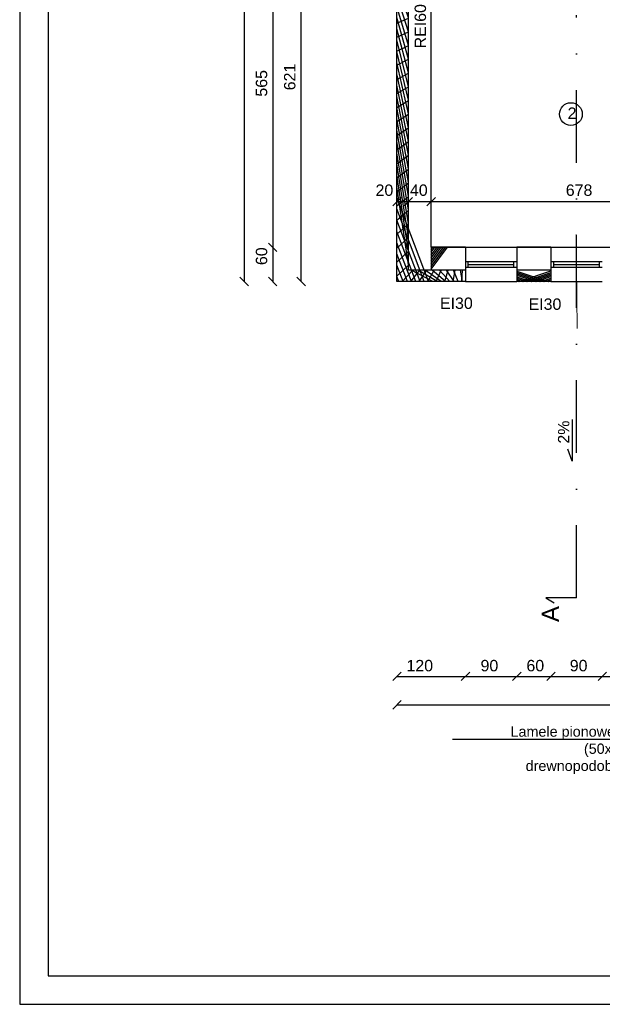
# Model space of a CAD drawing. Header units: millimetres. Extents: x 6528 to 149658, y 3342 to 12852.
# Tile 76 of 122: x 76819 to 77840, y 5984 to 7709. Entities that reach past the tile are written whole.
import ezdxf

# ---------------------------------------------------------------- set-up
doc = ezdxf.new("R2010")
doc.units = ezdxf.units.MM
doc.linetypes.add('DASHDOTX2', pattern=[50.8, 25.4, -12.7, 0, -12.7])
doc.layers.add('inne', color=7, linetype='Continuous')
doc.styles.get("Standard").update_dxf_attribs({"font": 'arial.ttf'})
doc.dimstyles.new('ISO-25', dxfattribs={"dimtxt": 2.5, "dimasz": 2.5, "dimexe": 1.25, "dimexo": 0.625, "dimtad": 1, "dimtxsty": 'Standard', "dimcen": 2.5, "dimadec": 0, "dimazin": 0, "dimtfac": 1, "dimtmove": 0, "dimatfit": 3, "dimfxl": 1, "dimarcsym": 0})
pattern_1 = [(45, (-1177784256.190767, -935731374.6151185), (-11.22532015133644, 11.22532015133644), []), (135, (-1177784256.190767, -935731374.6151185), (-11.22532015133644, -11.22532015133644), [])]

# ---------------------------------------------------------------- blocks, each defined once
blk = doc.blocks.new('_Oblique')
at = {"color": 0, "linetype": 'ByBlock', "lineweight": -2}
blk.add_line((-0.5, -0.5), (0.5, 0.5), dxfattribs=at)
blk = doc.blocks.new('*D2595')
at = {"color": 0, "lineweight": -2, "transparency": 16777216}
blk.add_line((77479.85100691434, 6558.943905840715), (77599.85100691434, 6558.943905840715), dxfattribs=at)
at = {"layer": 'Defpoints', "color": 0, "transparency": 16777216}
for p in [(77479.85100691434, 7250.670604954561), (77599.85100691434, 7250.670604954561), (77599.85100691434, 6558.943905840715)]:
    blk.add_point(p, dxfattribs=at)
at = {"color": 0, "lineweight": -2, "transparency": 16777216, "xscale": 15, "yscale": 15, "zscale": 15, "rotation": 180}
blk.add_blockref('_Oblique', (77479.85100691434, 6558.943905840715), dxfattribs=at)
at = {"color": 0, "lineweight": -2, "transparency": 16777216, "xscale": 15, "yscale": 15, "zscale": 15}
blk.add_blockref('_Oblique', (77599.85100691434, 6558.943905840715), dxfattribs=at)
at = {"color": 0, "transparency": 16777216, "insert": (77519.85100691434, 6577.617698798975), "char_height": 20, "attachment_point": 5}
blk.add_mtext('120', dxfattribs=at)
blk = doc.blocks.new('*D2596')
at = {"color": 0, "lineweight": -2, "transparency": 16777216}
blk.add_line((77599.85100691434, 6558.943905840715), (77689.85100691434, 6558.943905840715), dxfattribs=at)
at = {"layer": 'Defpoints', "color": 0, "transparency": 16777216}
for p in [(77599.85100691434, 7250.670604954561), (77689.85100691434, 7250.670604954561), (77689.85100691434, 6558.943905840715)]:
    blk.add_point(p, dxfattribs=at)
at = {"color": 0, "lineweight": -2, "transparency": 16777216, "xscale": 15, "yscale": 15, "zscale": 15, "rotation": 180}
blk.add_blockref('_Oblique', (77599.85100691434, 6558.943905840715), dxfattribs=at)
at = {"color": 0, "lineweight": -2, "transparency": 16777216, "xscale": 15, "yscale": 15, "zscale": 15}
blk.add_blockref('_Oblique', (77689.85100691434, 6558.943905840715), dxfattribs=at)
at = {"color": 0, "transparency": 16777216, "insert": (77641.93422238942, 6577.617698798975), "char_height": 20, "attachment_point": 5}
blk.add_mtext('90', dxfattribs=at)
blk = doc.blocks.new('*D2597')
at = {"color": 0, "lineweight": -2, "transparency": 16777216}
blk.add_line((77689.85100691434, 6558.943905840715), (77749.8510064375, 6558.943905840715), dxfattribs=at)
at = {"layer": 'Defpoints', "color": 0, "transparency": 16777216}
for p in [(77689.85100691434, 7250.670604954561), (77749.8510064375, 7250.670604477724), (77749.8510064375, 6558.943905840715)]:
    blk.add_point(p, dxfattribs=at)
at = {"color": 0, "lineweight": -2, "transparency": 16777216, "xscale": 15, "yscale": 15, "zscale": 15, "rotation": 180}
blk.add_blockref('_Oblique', (77689.85100691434, 6558.943905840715), dxfattribs=at)
at = {"color": 0, "lineweight": -2, "transparency": 16777216, "xscale": 15, "yscale": 15, "zscale": 15}
blk.add_blockref('_Oblique', (77749.8510064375, 6558.943905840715), dxfattribs=at)
at = {"color": 0, "transparency": 16777216, "insert": (77722.3900150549, 6577.617698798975), "char_height": 20, "attachment_point": 5}
blk.add_mtext('60', dxfattribs=at)
blk = doc.blocks.new('*D2598')
at = {"color": 0, "lineweight": -2, "transparency": 16777216}
blk.add_line((77749.85100667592, 6558.943905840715), (77839.85100739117, 6558.943905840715), dxfattribs=at)
at = {"layer": 'Defpoints', "color": 0, "transparency": 16777216}
for p in [(77749.85100667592, 7250.670604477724), (77839.85100739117, 7250.670604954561), (77839.85100739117, 6558.943905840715)]:
    blk.add_point(p, dxfattribs=at)
at = {"color": 0, "lineweight": -2, "transparency": 16777216, "xscale": 15, "yscale": 15, "zscale": 15, "rotation": 180}
blk.add_blockref('_Oblique', (77749.85100667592, 6558.943905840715), dxfattribs=at)
at = {"color": 0, "lineweight": -2, "transparency": 16777216, "xscale": 15, "yscale": 15, "zscale": 15}
blk.add_blockref('_Oblique', (77839.85100739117, 6558.943905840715), dxfattribs=at)
at = {"color": 0, "transparency": 16777216, "insert": (77798.31751411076, 6577.617698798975), "char_height": 20, "attachment_point": 5}
blk.add_mtext('90', dxfattribs=at)
blk = doc.blocks.new('*D2623')
at = {"color": 0, "lineweight": -2, "transparency": 16777216}
blk.add_line((77261.99746077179, 7875.670604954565), (77261.99746077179, 7310.670604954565), dxfattribs=at)
at = {"layer": 'Defpoints', "color": 0, "transparency": 16777216}
for p in [(77489.85100715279, 7875.670604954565), (77261.99746077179, 7310.670604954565), (77489.85100786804, 7310.670604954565)]:
    blk.add_point(p, dxfattribs=at)
at = {"color": 0, "lineweight": -2, "transparency": 16777216, "xscale": 15, "yscale": 15, "zscale": 15}
for p, rotation in [((77261.99746077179, 7875.670604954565), 90), ((77261.99746077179, 7310.670604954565), 270)]:
    blk.add_blockref('_Oblique', p, dxfattribs=dict(at, rotation=rotation))
at = {"color": 0, "transparency": 16777216, "insert": (77242.55331843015, 7597.908944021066), "char_height": 20, "attachment_point": 5, "rotation": 90}
blk.add_mtext('565', dxfattribs=at)
blk = doc.blocks.new('*D2624')
at = {"color": 0, "lineweight": -2, "transparency": 16777216}
blk.add_line((77261.99746363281, 7310.670604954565), (77261.99746363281, 7250.670605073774), dxfattribs=at)
at = {"layer": 'Defpoints', "color": 0, "transparency": 16777216}
for p in [(77489.85100715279, 7310.670604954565), (77261.99746363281, 7250.670605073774), (77479.85100691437, 7250.670605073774)]:
    blk.add_point(p, dxfattribs=at)
at = {"color": 0, "lineweight": -2, "transparency": 16777216, "xscale": 15, "yscale": 15, "zscale": 15}
for p, rotation in [((77261.99746363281, 7310.670604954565), 90), ((77261.99746363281, 7250.670605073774), 270)]:
    blk.add_blockref('_Oblique', p, dxfattribs=dict(at, rotation=rotation))
at = {"color": 0, "transparency": 16777216, "insert": (77242.55331843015, 7295.010711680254), "char_height": 20, "attachment_point": 5, "rotation": 90}
blk.add_mtext('60', dxfattribs=at)
blk = doc.blocks.new('*D2625')
at = {"color": 0, "lineweight": -2, "transparency": 16777216}
blk.add_line((77211.99746697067, 8853.670605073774), (77211.99746697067, 7250.670605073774), dxfattribs=at)
at = {"layer": 'Defpoints', "color": 0, "transparency": 16777216}
for p in [(77479.85100691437, 8853.670605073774), (77211.99746697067, 7250.670605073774), (77479.85100691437, 7250.670605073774)]:
    blk.add_point(p, dxfattribs=at)
at = {"color": 0, "lineweight": -2, "transparency": 16777216, "xscale": 15, "yscale": 15, "zscale": 15}
for p, rotation in [((77211.99746697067, 8853.670605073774), 90), ((77211.99746697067, 7250.670605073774), 270)]:
    blk.add_blockref('_Oblique', p, dxfattribs=dict(at, rotation=rotation))
at = {"color": 0, "transparency": 16777216, "insert": (77192.55331843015, 8069.215836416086), "char_height": 20, "attachment_point": 5, "rotation": 90}
blk.add_mtext('1603', dxfattribs=at)
blk = doc.blocks.new('*D2559')
at = {"color": 0, "lineweight": -2, "transparency": 16777216}
blk.add_line((77839.8510076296, 6558.943905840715), (77954.85100715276, 6558.943905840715), dxfattribs=at)
at = {"layer": 'Defpoints', "color": 0, "transparency": 16777216}
for p in [(77839.8510076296, 7250.670604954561), (77954.85100715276, 7250.670605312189), (77954.85100715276, 6558.943905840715)]:
    blk.add_point(p, dxfattribs=at)
at = {"color": 0, "lineweight": -2, "transparency": 16777216, "xscale": 15, "yscale": 15, "zscale": 15, "rotation": 180}
blk.add_blockref('_Oblique', (77839.8510076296, 6558.943905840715), dxfattribs=at)
at = {"color": 0, "lineweight": -2, "transparency": 16777216, "xscale": 15, "yscale": 15, "zscale": 15}
blk.add_blockref('_Oblique', (77954.85100715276, 6558.943905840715), dxfattribs=at)
at = {"color": 0, "transparency": 16777216, "insert": (77888.31751434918, 6577.617698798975), "char_height": 20, "attachment_point": 5}
blk.add_mtext('115', dxfattribs=at)
blk = doc.blocks.new('*D2571')
at = {"color": 0, "lineweight": -2, "transparency": 16777216}
blk.add_line((77479.85100691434, 6508.943905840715), (79326.85100691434, 6508.943905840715), dxfattribs=at)
at = {"layer": 'Defpoints', "color": 0, "transparency": 16777216}
for p in [(77479.85100691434, 7250.670604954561), (79326.85100691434, 7045.670604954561), (79326.85100691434, 6508.943905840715)]:
    blk.add_point(p, dxfattribs=at)
at = {"color": 0, "lineweight": -2, "transparency": 16777216, "xscale": 15, "yscale": 15, "zscale": 15, "rotation": 180}
blk.add_blockref('_Oblique', (77479.85100691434, 6508.943905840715), dxfattribs=at)
at = {"color": 0, "lineweight": -2, "transparency": 16777216, "xscale": 15, "yscale": 15, "zscale": 15}
blk.add_blockref('_Oblique', (79326.85100691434, 6508.943905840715), dxfattribs=at)
at = {"color": 0, "transparency": 16777216, "insert": (78418.50975792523, 6527.617698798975), "char_height": 20, "attachment_point": 5}
blk.add_mtext('1846', dxfattribs=at)
blk = doc.blocks.new('*D2651')
at = {"color": 0, "lineweight": -2, "transparency": 16777216}
blk.add_line((77539.85100691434, 7390.625447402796), (78217.85100786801, 7390.625447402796), dxfattribs=at)
at = {"layer": 'Defpoints', "color": 0, "transparency": 16777216}
for p in [(77539.85100691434, 7513.383184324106), (78217.85100786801, 7490.670604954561), (78217.85100786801, 7390.625447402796)]:
    blk.add_point(p, dxfattribs=at)
at = {"color": 0, "lineweight": -2, "transparency": 16777216, "xscale": 15, "yscale": 15, "zscale": 15, "rotation": 180}
blk.add_blockref('_Oblique', (77539.85100691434, 7390.625447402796), dxfattribs=at)
at = {"color": 0, "lineweight": -2, "transparency": 16777216, "xscale": 15, "yscale": 15, "zscale": 15}
blk.add_blockref('_Oblique', (78217.85100786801, 7390.625447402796), dxfattribs=at)
at = {"color": 0, "transparency": 16777216, "insert": (77799.1279331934, 7410.61544610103), "char_height": 20, "attachment_point": 5}
blk.add_mtext('678', dxfattribs=at)
blk = doc.blocks.new('*D2652')
at = {"color": 0, "lineweight": -2, "transparency": 16777216}
blk.add_line((77499.85100691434, 7390.625447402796), (77539.85100691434, 7390.625447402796), dxfattribs=at)
at = {"layer": 'Defpoints', "color": 0, "transparency": 16777216}
for p in [(77499.85100691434, 7513.383184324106), (77539.85100691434, 7490.670604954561), (77539.85100691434, 7390.625447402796)]:
    blk.add_point(p, dxfattribs=at)
at = {"color": 0, "lineweight": -2, "transparency": 16777216, "xscale": 15, "yscale": 15, "zscale": 15, "rotation": 180}
blk.add_blockref('_Oblique', (77499.85100691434, 7390.625447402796), dxfattribs=at)
at = {"color": 0, "lineweight": -2, "transparency": 16777216, "xscale": 15, "yscale": 15, "zscale": 15}
blk.add_blockref('_Oblique', (77539.85100691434, 7390.625447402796), dxfattribs=at)
at = {"color": 0, "transparency": 16777216, "insert": (77518.1604997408, 7410.61544610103), "char_height": 20, "attachment_point": 5}
blk.add_mtext('40', dxfattribs=at)
blk = doc.blocks.new('*D2653')
at = {"color": 0, "lineweight": -2, "transparency": 16777216}
blk.add_line((77479.85100691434, 7390.625447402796), (77499.85100691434, 7390.625447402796), dxfattribs=at)
at = {"layer": 'Defpoints', "color": 0, "transparency": 16777216}
for p in [(77479.85100691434, 7513.383184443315), (77499.85100691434, 7490.670604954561), (77499.85100691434, 7390.625447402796)]:
    blk.add_point(p, dxfattribs=at)
at = {"color": 0, "lineweight": -2, "transparency": 16777216, "xscale": 15, "yscale": 15, "zscale": 15, "rotation": 180}
blk.add_blockref('_Oblique', (77479.85100691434, 7390.625447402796), dxfattribs=at)
at = {"color": 0, "lineweight": -2, "transparency": 16777216, "xscale": 15, "yscale": 15, "zscale": 15}
blk.add_blockref('_Oblique', (77499.85100691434, 7390.625447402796), dxfattribs=at)
at = {"color": 0, "transparency": 16777216, "insert": (77457.89116208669, 7410.61544610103), "char_height": 20, "attachment_point": 5}
blk.add_mtext('20', dxfattribs=at)
blk = doc.blocks.new('*D2973')
at = {"color": 0, "lineweight": -2, "transparency": 16777216}
blk.add_line((77311.9974493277, 7250.670604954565), (77311.9974493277, 7871.850260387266), dxfattribs=at)
at = {"layer": 'Defpoints', "color": 0, "transparency": 16777216}
for p in [(77311.9974493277, 7871.850260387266), (77463.70695846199, 7871.850260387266), (77479.85100691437, 7250.670604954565)]:
    blk.add_point(p, dxfattribs=at)
at = {"color": 0, "lineweight": -2, "transparency": 16777216, "xscale": 15, "yscale": 15, "zscale": 15}
for p, rotation in [((77311.9974493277, 7871.850260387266), 90), ((77311.9974493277, 7250.670604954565), 270)]:
    blk.add_blockref('_Oblique', p, dxfattribs=dict(at, rotation=rotation))
at = {"color": 0, "transparency": 16777216, "insert": (77292.00743668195, 7609.014160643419), "char_height": 20, "attachment_point": 5, "rotation": 90}
blk.add_mtext('621', dxfattribs=at)

msp = doc.modelspace()

# ---------------------------------------------------------------- hatches: boundary and pattern name
h = msp.add_hatch()
h.set_pattern_fill('ANSI37', color=256, scale=5)
h.set_pattern_definition(pattern_1)
h.paths.add_polyline_path([(77599.85100691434, 7270.670604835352), (77499.85100691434, 7270.670604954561), (77499.85100691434, 8045.670604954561), (77479.85100691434, 8045.670604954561), (77479.85100691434, 7250.670604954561), (77599.85100691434, 7250.670604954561)])
h = msp.add_hatch()
h.set_pattern_fill('ANSI31', color=256, scale=5)
h.set_pattern_definition([(45, (-1177786884.729524, -935731374.6151185), (-11.22532015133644, 11.22532015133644), [])])
h.paths.add_polyline_path([(77599.85100691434, 7310.670604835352), (77569.85100715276, 7310.670604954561), (77539.85101525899, 7310.670618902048), (77539.85101525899, 7270.670604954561), (77599.85100691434, 7270.670604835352)])
h.paths.add_polyline_path([(77749.85100691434, 7310.670604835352), (77749.85100667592, 7310.670604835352), (77689.85100691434, 7310.670604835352), (77689.85100691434, 7270.670604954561), (77749.85100691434, 7270.670604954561)])
h.paths.add_polyline_path([(77845.85101525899, 7310.670604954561), (77839.85100691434, 7310.670604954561), (77839.85100691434, 7270.67060507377), (77845.85101525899, 7270.67060507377)])
h = msp.add_hatch()
h.set_pattern_fill('ANSI37', color=256, scale=5)
h.set_pattern_definition(pattern_1)
h.paths.add_polyline_path([(77749.85100691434, 7270.670604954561), (77689.85100691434, 7270.670604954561), (77689.85100691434, 7250.670604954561), (77749.85100691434, 7250.670604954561)])
h.paths.add_polyline_path([(77954.85100691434, 7270.67060507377), (77839.85100691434, 7270.67060507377), (77839.85100691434, 7250.670604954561), (77954.85100691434, 7250.670604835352)])
h.paths.add_polyline_path([(78104.85100691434, 7270.67060507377), (78044.85100691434, 7270.67060507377), (78044.85100691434, 7250.670604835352), (78104.85100691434, 7250.67060507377), (78104.85100691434, 7250.67060519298)])
h.paths.add_polyline_path([(78314.85100691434, 7270.67060507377), (78194.85100691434, 7270.67060507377), (78194.85100691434, 7250.67060519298), (78314.85100691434, 7250.670605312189)])
h.paths.add_polyline_path([(78644.85100691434, 7270.67060507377), (78524.85100691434, 7270.67060507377), (78524.85100691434, 7250.67060507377), (78644.85100691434, 7250.67060507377), (78644.85100691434, 7250.67060519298)])
h.paths.add_polyline_path([(78794.85100691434, 7270.670604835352), (78734.85100691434, 7270.670604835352), (78734.85100691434, 7250.670604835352), (78794.85100691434, 7250.670604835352), (78794.85100691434, 7250.67060519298)])
h.paths.add_polyline_path([(78999.85100691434, 7270.670604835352), (78884.85100691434, 7270.670604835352), (78884.85100691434, 7250.670604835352), (78999.85100691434, 7250.670604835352), (78999.85100691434, 7250.67060519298)])
h.paths.add_polyline_path([(79149.85100691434, 7270.670604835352), (79089.85100691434, 7270.670604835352), (79089.85100691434, 7250.670604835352), (79149.85100691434, 7250.670604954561)])

# ---------------------------------------------------------------- linework, layer by layer
at = {"color": 2}
msp.add_line((76818.50524633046, 10184.37950218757), (76818.50524633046, 5984.37950218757), dxfattribs=at)
for p, q in [((76868.50524633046, 10134.37950218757), (76868.50524633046, 6034.37950218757)), ((77539.85100786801, 7310.670604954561), (78217.85100786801, 7310.670604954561)), ((77599.85100691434, 7310.670605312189), (77689.85100691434, 7310.670605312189)), ((77749.85100667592, 7310.670604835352), (77839.85100667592, 7310.670604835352)), ((77599.85100691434, 7285.670604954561), (77689.85100691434, 7285.670604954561)), ((77604.85100691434, 7275.670604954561), (77604.85100691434, 7285.670604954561)), ((77604.85100691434, 7280.670604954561), (77684.85100691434, 7280.670604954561)), ((77684.85100691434, 7275.670604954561), (77684.85100691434, 7285.670604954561)), ((77749.85100667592, 7285.670604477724), (77839.85100667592, 7285.670604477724)), ((77754.85100667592, 7275.670604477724), (77754.85100667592, 7285.670604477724)), ((77754.85100667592, 7280.670604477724), (77834.85100667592, 7280.670604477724)), ((77834.85100667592, 7275.670604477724), (77834.85100667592, 7285.670604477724)), ((77599.85100691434, 7275.670604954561), (77689.85100691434, 7275.670604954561)), ((77599.85100691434, 7275.670604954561), (77604.85100691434, 7275.670604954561)), ((77749.85100667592, 7275.670604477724), (77839.85100667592, 7275.670604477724)), ((77749.85100667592, 7275.670604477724), (77754.85100667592, 7275.670604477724)), ((77599.85100691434, 7250.670604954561), (77689.85100691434, 7250.670604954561)), ((77749.85100667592, 7250.670604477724), (77839.85100667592, 7250.670604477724)), ((77786.86834399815, 7008.739731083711), (77786.86834399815, 6935.695091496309)), ((77786.86834399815, 6935.695091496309), (77779.63452808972, 6956.990897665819)), ((78053.0559548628, 6448.128501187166), (77577.12150995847, 6448.128501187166)), ((76868.50524633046, 6034.37950218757), (83408.50524633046, 6034.37950218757)), ((76818.50524633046, 5984.37950218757), (83458.50524633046, 5984.37950218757))]:
    msp.add_line(p, q)
at = {"lineweight": 30}
for p, q in [((77479.85100691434, 7250.670604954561), (77479.85100691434, 8853.67060507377)), ((77499.85100691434, 7270.670604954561), (77499.85100691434, 8213.670604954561)), ((77539.85100691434, 7310.670604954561), (77539.85100691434, 7875.670604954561)), ((77599.85100715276, 7310.670605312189), (77539.85100691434, 7310.67060519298)), ((77539.85101525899, 7310.670604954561), (77539.85101525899, 7270.670604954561)), ((77599.85100691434, 7310.670604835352), (77599.85100691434, 7250.670604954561)), ((77749.85100691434, 7310.67060507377), (77689.85100691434, 7310.67060507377)), ((77689.85100691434, 7310.670604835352), (77689.85100691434, 7250.670604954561)), ((77749.85100691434, 7310.670604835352), (77749.85100691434, 7250.670604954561)), ((77599.85100691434, 7270.670604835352), (77499.85100691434, 7270.670604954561)), ((77749.85100691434, 7270.670604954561), (77689.85100691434, 7270.670604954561)), ((77599.85100691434, 7250.670604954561), (77479.85100691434, 7250.670604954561)), ((77749.85100691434, 7250.670604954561), (77689.85100691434, 7250.670604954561))]:
    msp.add_line(p, q, dxfattribs=at)
at = {"linetype": 'DASHDOTX2', "lineweight": 30, "ltscale": 5}
msp.add_line((77794.55572669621, 6696.608413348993), (77794.55572669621, 7717.394150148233), dxfattribs=at)
at = {"lineweight": 20}
msp.add_line((77794.14888017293, 7333.06656087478), (77795.55313341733, 7168.274647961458), dxfattribs=at)
msp.add_circle((77784.78673141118, 7543.98690725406), 20)
at = {"layer": 'inne', "lineweight": 30}
for p, q in [((77794.55572669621, 6696.608413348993), (77740.70709555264, 6696.608413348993)), ((77740.70709555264, 6696.608413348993), (77755.6156009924, 6687.48529816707))]:
    msp.add_line(p, q, dxfattribs=at)

# ---------------------------------------------------------------- texts
at = {"color": 1, "insert": (77510.81755988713, 7659.11106170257), "char_height": 20, "attachment_point": 1, "rotation": 89.99999999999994}
msp.add_mtext_dynamic_manual_height_columns('REI60', width=37.211574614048, gutter_width=12.5, heights=[0], dxfattribs=at)
for s, width, insert, char_height, attachment_point in [('2', 68.36028754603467, (77779.02891724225, 7555.610800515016), 20, 1), ('Lamele pionowe z profili aluminiowych ^J(50x80 mm lub 40x80 mm)\\Pdrewnopodobne w kolorze złoty dąb', 600.8919314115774, (78106.63438909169, 6471.212893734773), 18, 3)]:
    msp.add_mtext_dynamic_manual_height_columns(s, width=width, gutter_width=12.5, heights=[0], dxfattribs=dict(insert=insert, char_height=char_height, attachment_point=attachment_point))
at = {"color": 1, "char_height": 20, "attachment_point": 1}
for insert in [(77555.24568479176, 7222.699514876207), (77710.57857411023, 7221.039363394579)]:
    msp.add_mtext_dynamic_manual_height_columns('EI30', width=37.211574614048, gutter_width=12.5, heights=[0], dxfattribs=dict(at, insert=insert))
at = {"lineweight": 20, "insert": (77762.11196510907, 6966.682062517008), "char_height": 20, "attachment_point": 1, "rotation": 89.99999999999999}
msp.add_mtext_dynamic_manual_height_columns('\\pt0,20;2%', width=98.90418893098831, gutter_width=12.5, heights=[0], dxfattribs=at)
at = {"layer": 'inne', "color": 7, "lineweight": 35, "extrusion": (0, 0, -1), "insert": (77733.76690261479, 6682.119169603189), "char_height": 30, "width": 266.8602282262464, "attachment_point": 1, "text_direction": (-7.960204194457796e-16, -1, 0)}
msp.add_mtext('A', dxfattribs=at)

# ---------------------------------------------------------------- dimensions: what is measured, and where the dimension line sits
for base, p1, p2, override, picture, middle in [((77211.99746697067, 7250.670605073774), (77479.85100691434, 8853.67060507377), (77479.85100691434, 7250.67060507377), {"dimtxt": 20, "dimasz": 15, "dimblk1": 'Oblique', "dimblk2": 'Oblique', "dimsah": 1, "dimse1": 1, "dimse2": 1, "dimtmove": 2}, '*D2625', (77192.55331843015, 8069.215836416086)), ((77261.99746077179, 7310.670604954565), (77489.85100715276, 7875.670604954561), (77489.85100786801, 7310.670604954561), {"dimtxt": 20, "dimasz": 15, "dimblk1": 'Oblique', "dimblk2": 'Oblique', "dimsah": 1, "dimse1": 1, "dimse2": 1, "dimtmove": 2}, '*D2623', (77242.55331843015, 7597.908944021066)), ((77311.9974493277, 7871.850260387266), (77479.85100691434, 7250.670604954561), (77463.70695846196, 7871.850260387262), {"dimtxt": 20, "dimasz": 15, "dimdec": 0, "dimblk1": 'Oblique', "dimblk2": 'Oblique', "dimsah": 1, "dimse1": 1, "dimse2": 1, "dimtmove": 2}, '*D2973', (77292.00743668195, 7609.014160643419)), ((77261.99746363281, 7250.670605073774), (77489.85100715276, 7310.670604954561), (77479.85100691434, 7250.67060507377), {"dimtxt": 20, "dimasz": 15, "dimblk1": 'Oblique', "dimblk2": 'Oblique', "dimsah": 1, "dimse1": 1, "dimse2": 1, "dimtmove": 2}, '*D2624', (77242.55331843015, 7295.010711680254))]:
    dim = msp.add_linear_dim(base=base, p1=p1, p2=p2, angle=90, dimstyle='ISO-25', override=override)
    dim.commit()
    dim.dimension.update_dxf_attribs({"geometry": picture, "text_midpoint": middle, "dimtype": 160})
for base, p1, p2, picture, middle in [((77499.85100691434, 7390.625447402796), (77479.85100691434, 7513.383184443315), (77499.85100691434, 7490.670604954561), '*D2653', (77457.89116208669, 7410.61544610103)), ((77539.85100691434, 7390.625447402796), (77499.85100691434, 7513.383184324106), (77539.85100691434, 7490.670604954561), '*D2652', (77518.1604997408, 7410.61544610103)), ((78217.85100786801, 7390.625447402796), (77539.85100691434, 7513.383184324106), (78217.85100786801, 7490.670604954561), '*D2651', (77799.1279331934, 7410.61544610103)), ((77599.85100691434, 6558.943905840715), (77479.85100691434, 7250.670604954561), (77599.85100691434, 7250.670604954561), '*D2595', (77519.85100691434, 6577.617698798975)), ((77689.85100691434, 6558.943905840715), (77599.85100691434, 7250.670604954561), (77689.85100691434, 7250.670604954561), '*D2596', (77641.93422238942, 6577.617698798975)), ((77749.8510064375, 6558.943905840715), (77689.85100691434, 7250.670604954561), (77749.8510064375, 7250.670604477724), '*D2597', (77722.3900150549, 6577.617698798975)), ((77839.85100739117, 6558.943905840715), (77749.85100667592, 7250.670604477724), (77839.85100739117, 7250.670604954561), '*D2598', (77798.31751411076, 6577.617698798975)), ((77954.85100715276, 6558.943905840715), (77839.8510076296, 7250.670604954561), (77954.85100715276, 7250.670605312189), '*D2559', (77888.31751434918, 6577.617698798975))]:
    dim = msp.add_linear_dim(base=base, p1=p1, p2=p2, dimstyle='ISO-25', override={"dimtxt": 20, "dimasz": 15, "dimblk1": 'Oblique', "dimblk2": 'Oblique', "dimsah": 1, "dimse1": 1, "dimse2": 1, "dimtmove": 2})
    dim.commit()
    dim.dimension.update_dxf_attribs({"geometry": picture, "text_midpoint": middle, "dimtype": 160})
dim = msp.add_linear_dim(base=(79326.85100691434, 6508.943905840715), p1=(77479.85100691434, 7250.670604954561), p2=(79326.85100691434, 7045.670604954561), text='1846', dimstyle='ISO-25', override={"dimtxt": 20, "dimasz": 15, "dimblk1": 'Oblique', "dimblk2": 'Oblique', "dimsah": 1, "dimse1": 1, "dimse2": 1, "dimtmove": 2})
dim.commit()
dim.dimension.update_dxf_attribs({"geometry": '*D2571', "text_midpoint": (78418.50975792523, 6527.617698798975), "dimtype": 160})

doc.saveas('drawing.dxf')
